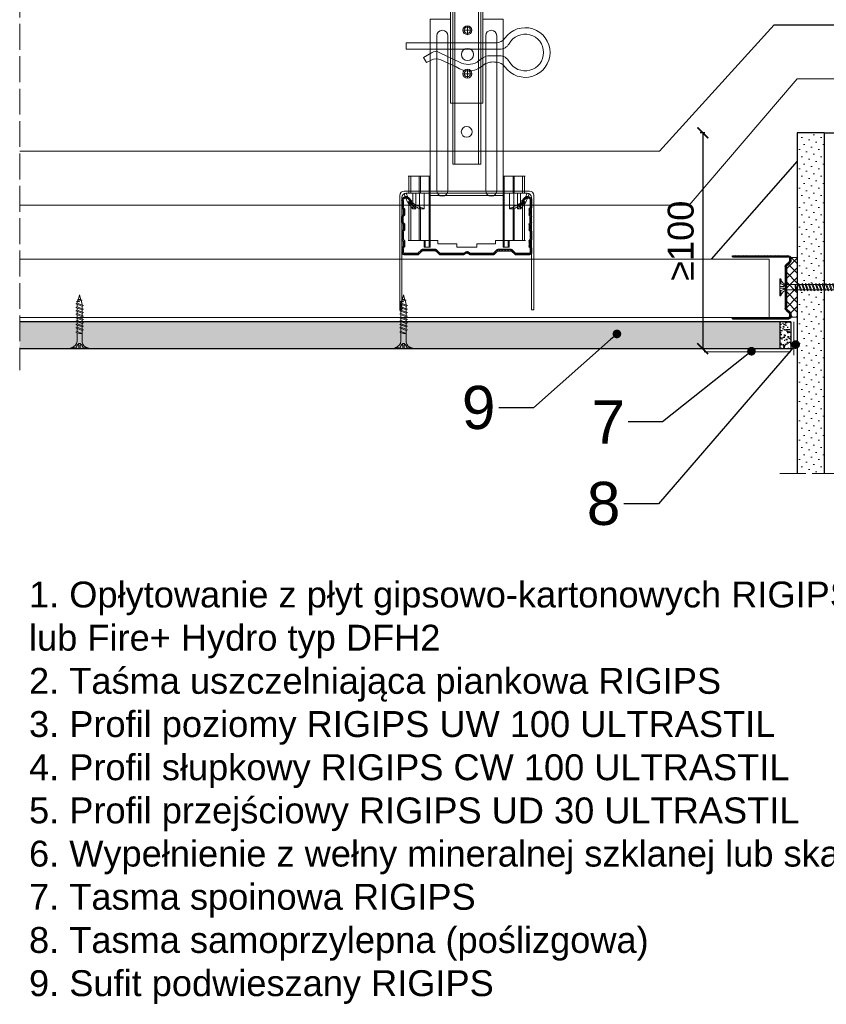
# Model space of a CAD drawing. Header units: millimetres. Extents: x -595 to 3755, y 1445 to 3533.
# Tile 21 of 24: x 2881 to 3254, y 2794 to 3250. Entities that reach past the tile are written whole.
import ezdxf
from ezdxf import colors
from ezdxf.entities.mleader import LeaderData, LeaderLine
from ezdxf.math import Vec2, Vec3

# ---------------------------------------------------------------- set-up
doc = ezdxf.new("R2010")
doc.units = ezdxf.units.MM
doc.linetypes.add('ACAD_ISO02W100', pattern=[15, 12, -3])
for name, color, linetype, lineweight in [('_ISOVER WELNA', 7, 'BATTING', 9), ('_RIGIPS AKCESORIA', 7, 'Continuous', 18), ('_RIGIPS G-K', 7, 'Continuous', 25), ('_RIGIPS PROFIL', 7, 'Continuous', 18), ('KRESKOWANIE', 7, 'Continuous', 9), ('OPISY', 7, 'Continuous', 9), ('PRZERYWANA', 7, 'ACAD_ISO02W100', 9)]:
    doc.layers.add(name, color=color, linetype=linetype, lineweight=lineweight)
doc.styles.get("Standard").update_dxf_attribs({"font": 'arial.ttf'})
doc.linetypes.add('BATTING', pattern='A,0.00254,-2.54,[134,ltypeshp.shx,S=2.54,R=0,X=-2.54,Y=0],-5.08,[134,ltypeshp.shx,S=2.54,R=180,X=2.54,Y=0],-2.54', length=10.16254)
doc.dimstyles.new('ISO-25', dxfattribs={"dimtxt": 2.5, "dimasz": 2.5, "dimexe": 1.25, "dimexo": 0.625, "dimtad": 1, "dimtxsty": 'Standard', "dimcen": 2.5, "dimadec": 0, "dimazin": 0, "dimtfac": 1, "dimtmove": 0, "dimatfit": 3, "dimfxl": 1, "dimarcsym": 0})

# ---------------------------------------------------------------- blocks, each defined once
blk = doc.blocks.new('CD 60 ULTRASTIL')
h = blk.add_hatch()
h.set_pattern_fill('ANSI31', color=256, scale=0.3, style=0)
h.paths.add_polyline_path([(542.88, 684.5, -0.302776), (543.49, 684.5), (544.54, 683.79, 0.148069), (544.85, 683.7), (555.42, 683.7, 0.198912), (555.81, 683.86), (557.38, 685.44, -0.198912), (557.77, 685.6), (563.59, 685.6, -0.198912), (563.98, 685.44), (565.55, 683.86, 0.198912), (565.94, 683.7), (572.18, 683.7, 0.414214), (573.18, 684.7), (573.18, 686.74, 0.198912), (573.02, 687.12), (572.74, 687.4, -0.198912), (572.58, 687.79), (572.58, 689.87, -0.198912), (572.74, 690.26), (573.02, 690.54, 0.198912), (573.18, 690.93), (573.18, 694.47, 0.198912), (573.02, 694.86), (572.74, 695.14, -0.198912), (572.58, 695.53), (572.58, 697.61, -0.198912), (572.74, 698), (573.02, 698.28, 0.198912), (573.18, 698.67), (573.18, 701.47, 0.198912), (573.02, 701.86), (572.74, 702.14, -0.198912), (572.58, 702.53), (572.58, 704.61, -0.198912), (572.74, 705), (573.02, 705.28, 0.198912), (573.18, 705.67), (573.18, 708.9, 0.666128), (570.12, 710.18), (568.55, 708.63), (568.93, 708.24), (570.5, 709.79, -0.666128), (572.63, 708.9), (572.63, 705.9, -0.198912), (572.47, 705.51), (572.19, 705.23, 0.198912), (572.03, 704.84), (572.03, 702.3, 0.198912), (572.19, 701.91), (572.47, 701.63, -0.198912), (572.63, 701.25), (572.63, 698.9, -0.198912), (572.47, 698.51), (572.19, 698.23, 0.198912), (572.03, 697.84), (572.03, 695.3, 0.198912), (572.19, 694.91), (572.47, 694.63, -0.198912), (572.63, 694.25), (572.63, 691.16, -0.198912), (572.47, 690.77), (572.19, 690.49, 0.198912), (572.03, 690.1), (572.03, 687.56, 0.198912), (572.19, 687.17), (572.47, 686.9, -0.198912), (572.63, 686.51), (572.63, 684.7, -0.414214), (572.18, 684.25), (566.17, 684.25, -0.198912), (565.78, 684.41), (564.2, 685.99, 0.198912), (563.82, 686.15), (557.55, 686.15, 0.198912), (557.16, 685.99), (555.58, 684.41, -0.198912), (555.19, 684.25), (545.01, 684.25, -0.148069), (544.71, 684.34), (543.49, 685.16, 0.302776), (542.88, 685.16), (541.65, 684.34, -0.148069), (541.35, 684.25), (531.17, 684.25, -0.198912), (530.78, 684.41), (529.2, 685.99, 0.198912), (528.82, 686.15), (522.55, 686.15, 0.198912), (522.16, 685.99), (520.58, 684.41, -0.198912), (520.19, 684.25), (514.18, 684.25, -0.414214), (513.73, 684.7), (513.73, 686.51, -0.198912), (513.89, 686.9), (514.17, 687.17, 0.198912), (514.33, 687.56), (514.33, 690.1, 0.198912), (514.17, 690.49), (513.89, 690.77, -0.198912), (513.73, 691.16), (513.73, 694.25, -0.198912), (513.89, 694.63), (514.17, 694.91, 0.198912), (514.33, 695.3), (514.33, 697.84, 0.198912), (514.17, 698.23), (513.89, 698.51, -0.198912), (513.73, 698.9), (513.73, 701.25, -0.198912), (513.89, 701.63), (514.17, 701.91, 0.198912), (514.33, 702.3), (514.33, 704.84, 0.198912), (514.17, 705.23), (513.89, 705.51, -0.198912), (513.73, 705.9), (513.73, 708.9, -0.666128), (515.86, 709.79), (517.43, 708.24), (517.81, 708.63), (516.25, 710.18, 0.666128), (513.18, 708.9), (513.18, 705.67, 0.198912), (513.34, 705.28), (513.62, 705, -0.198912), (513.78, 704.61), (513.78, 702.53, -0.198912), (513.62, 702.14), (513.34, 701.86, 0.198912), (513.18, 701.47), (513.18, 698.67, 0.198912), (513.34, 698.28), (513.62, 698, -0.198912), (513.78, 697.61), (513.78, 695.53, -0.198912), (513.62, 695.14), (513.34, 694.86, 0.198912), (513.18, 694.47), (513.18, 690.93, 0.198912), (513.34, 690.54), (513.62, 690.26, -0.198912), (513.78, 689.87), (513.78, 687.79, -0.198912), (513.62, 687.4), (513.34, 687.12, 0.198912), (513.18, 686.74), (513.18, 684.7, 0.414214), (514.18, 683.7), (520.42, 683.7, 0.198912), (520.81, 683.86), (522.38, 685.44, -0.198912), (522.77, 685.6), (528.59, 685.6, -0.198912), (528.98, 685.44), (530.55, 683.86, 0.198912), (530.94, 683.7), (541.51, 683.7, 0.148069), (541.82, 683.79)])
for p, q in [((513.18, 708.9), (513.18, 705.67)), ((513.73, 708.9), (513.73, 705.9)), ((515.86, 709.79), (517.43, 708.24)), ((516.25, 710.18), (517.81, 708.63)), ((517.43, 708.24), (517.81, 708.63)), ((570.12, 710.18), (568.55, 708.63)), ((568.93, 708.24), (568.55, 708.63)), ((570.5, 709.79), (568.93, 708.24)), ((572.63, 708.9), (572.63, 705.9)), ((573.18, 708.9), (573.18, 705.67)), ((513.34, 705.28), (513.62, 705)), ((513.78, 704.61), (513.78, 702.53)), ((513.89, 705.51), (514.17, 705.23)), ((514.33, 704.84), (514.33, 702.3)), ((572.03, 704.84), (572.03, 702.3)), ((572.47, 705.51), (572.19, 705.23)), ((572.58, 704.61), (572.58, 702.53)), ((573.02, 705.28), (572.74, 705)), ((513.18, 698.67), (513.18, 701.47)), ((513.34, 701.86), (513.62, 702.14)), ((513.34, 698.28), (513.62, 698)), ((513.73, 698.9), (513.73, 701.25)), ((513.89, 701.63), (514.17, 701.91)), ((513.89, 698.51), (514.17, 698.23)), ((514.33, 697.84), (514.33, 695.3)), ((572.03, 697.84), (572.03, 695.3)), ((572.47, 701.63), (572.19, 701.91)), ((572.47, 698.51), (572.19, 698.23)), ((572.63, 698.9), (572.63, 701.25)), ((573.02, 701.86), (572.74, 702.14)), ((573.02, 698.28), (572.74, 698)), ((573.18, 698.67), (573.18, 701.47)), ((513.18, 694.47), (513.18, 690.93)), ((513.34, 694.86), (513.62, 695.14)), ((513.73, 694.25), (513.73, 691.16)), ((513.78, 697.61), (513.78, 695.53)), ((513.89, 694.63), (514.17, 694.91)), ((572.47, 694.63), (572.19, 694.91)), ((572.58, 697.61), (572.58, 695.53)), ((572.63, 694.25), (572.63, 691.16)), ((573.02, 694.86), (572.74, 695.14)), ((573.18, 694.47), (573.18, 690.93)), ((513.34, 690.54), (513.62, 690.26)), ((513.78, 689.87), (513.78, 687.79)), ((513.89, 690.77), (514.17, 690.49)), ((514.33, 690.1), (514.33, 687.56)), ((572.03, 690.1), (572.03, 687.56)), ((572.47, 690.77), (572.19, 690.49)), ((572.58, 689.87), (572.58, 687.79)), ((573.02, 690.54), (572.74, 690.26)), ((513.18, 686.74), (513.18, 684.7)), ((513.34, 687.12), (513.62, 687.4)), ((513.73, 686.51), (513.73, 684.7)), ((513.89, 686.9), (514.17, 687.17)), ((514.18, 684.25), (520.19, 684.25)), ((520.58, 684.41), (522.16, 685.99)), ((520.81, 683.86), (522.38, 685.44)), ((522.55, 686.15), (528.82, 686.15)), ((528.59, 685.6), (522.77, 685.6)), ((530.55, 683.86), (528.98, 685.44)), ((530.78, 684.41), (529.2, 685.99)), ((531.17, 684.25), (541.35, 684.25)), ((541.65, 684.34), (542.88, 685.16)), ((541.82, 683.79), (542.88, 684.5)), ((544.71, 684.34), (543.49, 685.16)), ((544.54, 683.79), (543.49, 684.5)), ((545.01, 684.25), (555.19, 684.25)), ((555.58, 684.41), (557.16, 685.99)), ((555.81, 683.86), (557.38, 685.44)), ((557.55, 686.15), (563.82, 686.15)), ((557.77, 685.6), (563.59, 685.6)), ((565.55, 683.86), (563.98, 685.44)), ((565.78, 684.41), (564.2, 685.99)), ((566.17, 684.25), (572.18, 684.25)), ((572.47, 686.9), (572.19, 687.17)), ((572.63, 686.51), (572.63, 684.7)), ((573.02, 687.12), (572.74, 687.4)), ((573.18, 686.74), (573.18, 684.7)), ((514.18, 683.7), (520.42, 683.7)), ((530.94, 683.7), (541.51, 683.7)), ((544.85, 683.7), (555.42, 683.7)), ((565.94, 683.7), (572.18, 683.7))]:
    blk.add_line(p, q)
for centre, radius, start, end in [((514.98, 708.9), 1.8, 45.3251, 180), ((514.98, 708.9), 1.25, 45.3251, 180), ((571.38, 708.9), 1.8, 360, 134.6749), ((571.38, 708.9), 1.25, 360, 134.6749), ((513.73, 705.67), 0.55, 180, 225), ((513.23, 704.61), 0.55, 0, 45), ((513.23, 702.53), 0.55, 315, 0), ((514.28, 705.9), 0.55, 180, 225), ((513.78, 704.84), 0.55, 0, 45), ((572.58, 704.84), 0.55, 135, 180), ((572.08, 705.9), 0.55, 315, 0), ((573.13, 704.61), 0.55, 135, 180), ((573.13, 702.53), 0.55, 180, 225), ((572.63, 705.67), 0.55, 315, 0), ((513.73, 701.47), 0.55, 135, 180), ((513.73, 698.67), 0.55, 180, 225), ((513.23, 697.61), 0.55, 360, 45), ((514.28, 701.25), 0.55, 135, 180), ((514.28, 698.9), 0.55, 180, 225), ((513.78, 702.3), 0.55, 315, 0), ((513.78, 697.84), 0.55, 0, 45), ((572.58, 702.3), 0.55, 180, 225), ((572.58, 697.84), 0.55, 135, 180), ((572.08, 701.25), 0.55, 0, 45), ((572.08, 698.9), 0.55, 315, 0), ((573.13, 697.61), 0.55, 135, 180), ((572.63, 701.47), 0.55, 0, 45), ((572.63, 698.67), 0.55, 315, 0), ((513.73, 694.47), 0.55, 135, 180), ((513.23, 695.53), 0.55, 315, 0), ((514.28, 694.25), 0.55, 135, 180), ((513.78, 695.3), 0.55, 315, 0), ((572.58, 695.3), 0.55, 180, 225), ((572.08, 694.25), 0.55, 0, 45), ((573.13, 695.53), 0.55, 180, 225), ((572.63, 694.47), 0.55, 0, 45), ((513.73, 690.93), 0.55, 180, 225), ((513.23, 689.87), 0.55, 0, 45), ((514.28, 691.16), 0.55, 180, 225), ((513.78, 690.1), 0.55, 360, 45), ((572.58, 690.1), 0.55, 135, 180), ((572.08, 691.16), 0.55, 315, 0), ((573.13, 689.87), 0.55, 135, 180), ((572.63, 690.93), 0.55, 315, 0), ((513.73, 686.74), 0.55, 135, 180), ((514.18, 684.7), 1, 180, 270), ((513.23, 687.79), 0.55, 315, 0), ((514.28, 686.51), 0.55, 135, 180), ((514.18, 684.7), 0.45, 180, 270), ((513.78, 687.56), 0.55, 315, 360), ((520.19, 684.8), 0.55, 270, 315), ((522.55, 685.6), 0.55, 90, 135), ((522.77, 685.05), 0.55, 90, 135), ((528.59, 685.05), 0.55, 45, 90), ((528.82, 685.6), 0.55, 45, 90), ((531.17, 684.8), 0.55, 225, 270), ((541.35, 684.8), 0.55, 270, 303.6901), ((543.18, 684.7), 0.55, 56.3099, 123.6901), ((543.18, 684.04), 0.55, 56.3099, 123.6901), ((545.01, 684.8), 0.55, 236.3099, 270), ((555.19, 684.8), 0.55, 270, 315), ((557.55, 685.6), 0.55, 90, 135), ((557.77, 685.05), 0.55, 90, 135), ((563.59, 685.05), 0.55, 45, 90), ((563.82, 685.6), 0.55, 45, 90), ((566.17, 684.8), 0.55, 225, 270), ((572.58, 687.56), 0.55, 180, 225), ((572.18, 684.7), 1, 270, 0), ((572.18, 684.7), 1, 270, 360), ((572.18, 684.7), 0.45, 270, 360), ((572.08, 686.51), 0.55, 360, 45), ((573.13, 687.79), 0.55, 180, 225), ((572.63, 686.74), 0.55, 360, 45), ((520.42, 684.25), 0.55, 270, 315), ((530.94, 684.25), 0.55, 225, 270), ((541.51, 684.25), 0.55, 270, 303.6901), ((544.85, 684.25), 0.55, 236.3099, 270), ((555.42, 684.25), 0.55, 270, 315), ((565.94, 684.25), 0.55, 225, 270)]:
    blk.add_arc(centre, radius, start, end)
blk = doc.blocks.new('wieszak noniuszowy widok')
for p, q in [((367.75, 93.63), (382.75, 93.63)), ((367.75, 3.63), (367.75, 93.63)), ((368.75, 3.63), (368.75, 93.63)), ((381.75, 3.63), (381.75, 93.63)), ((382.75, 3.63), (382.75, 93.63)), ((367.75, 42.47), (358.34, 42.47)), ((358.34, -30.29), (358.34, 42.47)), ((392.15, 42.47), (382.75, 42.47)), ((392.15, 42.47), (392.15, -30.29)), ((392.15, 42.47), (392.15, -30.29)), ((372.87, 37.38), (376.99, 37.38)), ((374.93, 39.42), (374.93, 35.32)), ((361.34, -36.95), (361.34, 34.79)), ((361.34, 34.79), (361.34, -36.95)), ((366.47, 34.79), (366.47, -36.95)), ((366.47, -36.95), (366.47, 34.79)), ((384.02, -36.95), (384.02, 34.79)), ((384.02, 34.79), (384.02, -36.95)), ((389.14, 34.79), (389.14, -36.95)), ((389.14, 34.79), (389.14, -36.95)), ((374.93, 19.27), (374.93, 15.17)), ((372.87, 17.23), (376.99, 17.23)), ((367.75, 3.63), (382.75, 3.63)), ((348.22, -30.29), (358.37, -30.29)), ((348.44, -30.29), (348.44, -38.17)), ((349.43, -30.29), (349.43, -38.17)), ((353.28, -30.29), (353.28, -38.17)), ((353.8, -30.29), (353.8, -38.17)), ((357.85, -30.29), (357.85, -63.08)), ((358.37, -30.29), (358.37, -63.08)), ((392.13, -30.29), (392.13, -63.08)), ((392.15, -30.29), (392.15, -60.01)), ((392.15, -30.29), (392.15, -60.01)), ((402.37, -30.29), (392.16, -30.29)), ((392.64, -30.29), (392.64, -63.08)), ((396.7, -30.29), (396.7, -38.17)), ((397.21, -30.29), (397.21, -38.17)), ((401.07, -30.29), (401.07, -38.17)), ((402.06, -30.29), (402.06, -38.17)), ((348.13, -38.17), (355.47, -38.17)), ((350.32, -38.17), (350.32, -45.34)), ((351.68, -45.34), (351.68, -38.17)), ((353.44, -45.34), (353.44, -38.17)), ((355.47, -38.17), (355.47, -45.34)), ((395.03, -45.34), (395.03, -38.17)), ((395.03, -38.17), (402.39, -38.17)), ((397.05, -38.17), (397.05, -45.34)), ((398.82, -38.17), (398.82, -45.34)), ((400.18, -45.34), (400.18, -38.17)), ((348.11, -42.32), (348.14, -42.29)), ((348.11, -42.37), (348.11, -42.32)), ((348.12, -42.43), (348.11, -42.37)), ((348.15, -42.51), (348.12, -42.43)), ((348.14, -42.29), (348.17, -42.28)), ((348.19, -42.61), (348.15, -42.51)), ((348.17, -42.28), (348.23, -42.28)), ((349.22, -42.28), (348.19, -42.28)), ((348.26, -42.72), (348.19, -42.61)), ((348.23, -42.28), (348.31, -42.3)), ((348.34, -42.84), (348.26, -42.72)), ((348.31, -42.3), (348.41, -42.34)), ((348.45, -43), (348.34, -42.84)), ((348.41, -42.34), (348.53, -42.39)), ((348.44, -42.99), (348.44, -60.01)), ((348.58, -43.18), (348.45, -43)), ((349.57, -43.07), (348.5, -43.07)), ((348.53, -42.39), (348.66, -42.46)), ((348.72, -43.37), (348.58, -43.18)), ((348.66, -42.46), (348.81, -42.54)), ((348.89, -43.59), (348.72, -43.37)), ((348.81, -42.54), (348.96, -42.63)), ((349.08, -43.83), (348.89, -43.59)), ((348.96, -42.63), (349.14, -42.73)), ((349.28, -44.08), (349.08, -43.83)), ((349.15, -42.29), (349.13, -42.32)), ((349.13, -42.32), (349.13, -42.36)), ((349.13, -42.36), (349.14, -42.41)), ((349.14, -42.41), (349.16, -42.47)), ((349.14, -42.73), (349.38, -42.88)), ((349.18, -42.28), (349.15, -42.29)), ((349.16, -42.47), (349.19, -42.54)), ((349.22, -42.28), (349.18, -42.28)), ((349.19, -42.54), (349.24, -42.62)), ((349.28, -42.28), (349.22, -42.28)), ((349.24, -42.62), (349.3, -42.71)), ((349.34, -42.29), (349.28, -42.28)), ((349.49, -44.34), (349.28, -44.08)), ((349.3, -42.71), (349.44, -42.91)), ((349.43, -42.32), (349.34, -42.29)), ((349.38, -42.88), (349.66, -43.05)), ((349.52, -42.35), (349.43, -42.32)), ((349.43, -42.9), (349.43, -60.01)), ((349.44, -42.91), (349.55, -43.05)), ((349.72, -44.62), (349.49, -44.34)), ((349.62, -42.4), (349.52, -42.35)), ((349.55, -43.05), (349.68, -43.2)), ((349.74, -42.46), (349.62, -42.4)), ((349.66, -43.05), (349.96, -43.25)), ((350.92, -43.07), (349.68, -43.07)), ((349.68, -43.2), (349.82, -43.37)), ((350.01, -44.98), (349.72, -44.62)), ((349.88, -42.52), (349.74, -42.46)), ((349.82, -43.37), (349.98, -43.56)), ((350.03, -42.6), (349.88, -42.52)), ((349.96, -43.25), (350.28, -43.46)), ((349.98, -43.56), (350.15, -43.76)), ((350.32, -45.34), (350.01, -44.98)), ((350.2, -42.69), (350.03, -42.6)), ((350.15, -43.76), (350.34, -43.96)), ((350.38, -42.79), (350.2, -42.69)), ((350.28, -43.46), (350.63, -43.68)), ((351.68, -45.34), (350.32, -45.34)), ((350.34, -43.96), (350.54, -44.17)), ((350.58, -42.89), (350.38, -42.79)), ((350.54, -44.17), (350.75, -44.4)), ((350.78, -43), (350.58, -42.89)), ((350.63, -43.68), (350.99, -43.91)), ((350.75, -44.4), (350.97, -44.63)), ((351, -43.12), (350.78, -43)), ((350.97, -44.63), (351.19, -44.86)), ((350.99, -43.91), (351.36, -44.14)), ((351.23, -43.25), (351, -43.12)), ((351.19, -44.86), (351.43, -45.11)), ((351.48, -43.37), (351.23, -43.25)), ((351.36, -44.14), (351.74, -44.37)), ((351.43, -45.11), (351.68, -45.34)), ((351.99, -43.64), (351.48, -43.37)), ((351.74, -44.37), (352.07, -44.57)), ((352.52, -43.92), (351.99, -43.64)), ((352.07, -44.57), (352.41, -44.78)), ((352.41, -44.78), (352.77, -44.98)), ((353.08, -44.19), (352.52, -43.92)), ((352.77, -44.98), (353.14, -45.18)), ((353.43, -44.35), (353.08, -44.19)), ((353.14, -45.18), (353.28, -45.26)), ((353.28, -45.26), (353.36, -45.3)), ((353.28, -45.26), (353.28, -60.01)), ((353.36, -45.3), (353.44, -45.34)), ((353.8, -44.52), (353.43, -44.35)), ((355.47, -45.34), (353.44, -45.34)), ((354.66, -44.92), (353.8, -44.52)), ((353.8, -44.52), (353.8, -60.01)), ((355.47, -45.34), (354.66, -44.92)), ((395.84, -44.92), (395.03, -45.34)), ((395.03, -45.34), (397.05, -45.34)), ((396.7, -44.52), (395.84, -44.92)), ((397.07, -44.35), (396.7, -44.52)), ((396.7, -44.52), (396.7, -60.01)), ((397.05, -45.34), (397.13, -45.3)), ((397.42, -44.19), (397.07, -44.35)), ((397.13, -45.3), (397.21, -45.26)), ((397.21, -45.26), (397.36, -45.18)), ((397.21, -45.26), (397.21, -60.01)), ((397.36, -45.18), (397.73, -44.98)), ((397.98, -43.92), (397.42, -44.19)), ((397.73, -44.98), (398.09, -44.78)), ((398.51, -43.64), (397.98, -43.92)), ((398.09, -44.78), (398.43, -44.57)), ((398.43, -44.57), (398.76, -44.37)), ((399.02, -43.37), (398.51, -43.64)), ((398.76, -44.37), (399.13, -44.14)), ((398.82, -45.34), (399.07, -45.11)), ((398.82, -45.34), (400.18, -45.34)), ((399.26, -43.25), (399.02, -43.37)), ((399.07, -45.11), (399.3, -44.86)), ((399.13, -44.14), (399.51, -43.91)), ((399.49, -43.12), (399.26, -43.25)), ((399.3, -44.86), (399.53, -44.63)), ((399.71, -43), (399.49, -43.12)), ((399.51, -43.91), (399.87, -43.68)), ((399.53, -44.63), (399.74, -44.4)), ((399.58, -43.07), (400.82, -43.07)), ((399.92, -42.89), (399.71, -43)), ((399.74, -44.4), (399.96, -44.17)), ((399.87, -43.68), (400.21, -43.46)), ((400.12, -42.79), (399.92, -42.89)), ((399.96, -44.17), (400.16, -43.96)), ((400.3, -42.69), (400.12, -42.79)), ((400.16, -43.96), (400.35, -43.76)), ((400.49, -44.98), (400.18, -45.34)), ((400.21, -43.46), (400.54, -43.25)), ((400.46, -42.6), (400.3, -42.69)), ((400.35, -43.76), (400.52, -43.56)), ((400.62, -42.52), (400.46, -42.6)), ((400.78, -44.62), (400.49, -44.98)), ((400.52, -43.56), (400.68, -43.37)), ((400.54, -43.25), (400.84, -43.05)), ((400.76, -42.46), (400.62, -42.52)), ((400.68, -43.37), (400.82, -43.2)), ((400.88, -42.4), (400.76, -42.46)), ((401.01, -44.34), (400.78, -44.62)), ((400.82, -43.2), (400.95, -43.05)), ((400.84, -43.05), (401.12, -42.88)), ((400.98, -42.35), (400.88, -42.4)), ((400.93, -43.07), (402, -43.07)), ((400.95, -43.05), (401.06, -42.91)), ((401.07, -42.32), (400.98, -42.35)), ((401.22, -44.08), (401.01, -44.34)), ((401.06, -42.91), (401.2, -42.71)), ((401.15, -42.29), (401.07, -42.32)), ((401.07, -42.9), (401.07, -60.01)), ((401.12, -42.88), (401.36, -42.73)), ((401.22, -42.28), (401.15, -42.29)), ((401.2, -42.71), (401.26, -42.62)), ((401.27, -42.28), (401.22, -42.28)), ((401.42, -43.83), (401.22, -44.08)), ((401.26, -42.62), (401.3, -42.54)), ((401.32, -42.28), (401.27, -42.28)), ((401.27, -42.28), (402.31, -42.28)), ((401.3, -42.54), (401.34, -42.47)), ((401.35, -42.29), (401.32, -42.28)), ((401.34, -42.47), (401.36, -42.41)), ((401.36, -42.32), (401.35, -42.29)), ((401.37, -42.36), (401.36, -42.32)), ((401.36, -42.41), (401.37, -42.36)), ((401.36, -42.73), (401.54, -42.63)), ((401.61, -43.59), (401.42, -43.83)), ((401.54, -42.63), (401.69, -42.54)), ((401.77, -43.37), (401.61, -43.59)), ((401.69, -42.54), (401.84, -42.46)), ((401.92, -43.18), (401.77, -43.37)), ((401.84, -42.46), (401.97, -42.39)), ((402.05, -43), (401.92, -43.18)), ((401.97, -42.39), (402.09, -42.34)), ((402.16, -42.84), (402.05, -43)), ((402.06, -42.99), (402.06, -60.01)), ((402.09, -42.34), (402.18, -42.3)), ((402.24, -42.72), (402.16, -42.84)), ((402.18, -42.3), (402.26, -42.28)), ((402.3, -42.61), (402.24, -42.72)), ((402.26, -42.28), (402.33, -42.28)), ((402.35, -42.51), (402.3, -42.61)), ((402.33, -42.28), (402.36, -42.29)), ((402.38, -42.43), (402.35, -42.51)), ((402.36, -42.29), (402.39, -42.32)), ((402.39, -42.37), (402.38, -42.43)), ((402.39, -42.32), (402.39, -42.37)), ((348.11, -60.01), (361.93, -60.01)), ((355.57, -63.08), (355.57, -60.01)), ((357.85, -63.08), (355.57, -63.08)), ((356.08, -63.08), (355.57, -63.08)), ((356.08, -60.01), (356.08, -63.08)), ((356.08, -63.08), (358.37, -63.08)), ((358.37, -63.08), (357.85, -63.08)), ((361.93, -60.01), (361.93, -61.55)), ((361.93, -60.01), (361.93, -61.55)), ((370.64, -61.55), (361.93, -61.55)), ((370.64, -61.55), (370.64, -63.08)), ((370.64, -61.55), (370.64, -63.08)), ((379.86, -63.08), (370.64, -63.08)), ((370.64, -63.08), (379.86, -63.08)), ((388.57, -61.55), (379.86, -61.55)), ((379.86, -61.55), (379.86, -63.08)), ((379.86, -61.55), (379.86, -63.08)), ((388.57, -60.01), (388.57, -61.55)), ((402.39, -60.01), (388.57, -60.01)), ((388.57, -60.01), (388.57, -61.55)), ((392.13, -63.08), (394.42, -63.08)), ((392.64, -63.08), (392.13, -63.08)), ((394.93, -63.08), (392.64, -63.08)), ((394.42, -63.08), (394.42, -60.01)), ((394.93, -63.08), (394.42, -63.08)), ((394.93, -60.01), (394.93, -63.08))]:
    blk.add_line(p, q)
for centre, radius in [((375.25, 83.63), 2.81), ((374.93, 37.38), 2.06), ((374.93, 37.38), 1.46), ((374.93, 26.11), 2.81), ((374.93, 17.23), 2.06), ((374.93, 17.23), 1.46)]:
    blk.add_circle(centre, radius)
for centre, start, end in [((363.91, 34.79), 0, 180), ((386.58, 34.79), 0, 180), ((363.91, -36.95), 180, 0), ((386.58, -36.95), 180, 0)]:
    blk.add_arc(centre, 2.56, start, end)
blk = doc.blocks.new('noniusz gorny widok')
for p, q in [((418.67, 301.96), (418.67, 302.96)), ((418.67, 302.96), (443.67, 302.96)), ((418.67, 301.96), (443.67, 301.96)), ((421.67, 301.96), (425.67, 301.96)), ((443.67, 301.96), (443.67, 302.96)), ((424.67, 11.96), (424.67, 281.05)), ((425.67, 11.96), (425.67, 281.05)), ((436.67, 11.96), (436.67, 281.05)), ((437.67, 11.96), (437.67, 281.05)), ((424.67, 11.96), (437.67, 11.96))]:
    blk.add_line(p, q)
for centre in [(431.17, 261.05), (431.17, 26.96)]:
    blk.add_circle(centre, 2.5)
for centre, radius, start, end in [((386.97, 281.54), 37.7, 359.2509, 32.7784), ((383.61, 281.48), 42.06, 359.4173, 29.1348), ((423.67, 301.96), 2, 180, 0), ((478.72, 281.48), 42.06, 150.8652, 180.5827), ((438.67, 301.96), 2, 180, 0), ((475.36, 281.54), 37.7, 147.2216, 180.7491)]:
    blk.add_arc(centre, radius, start, end)
blk = doc.blocks.new('klamra')
at = {"layer": '_RIGIPS AKCESORIA'}
for p, q in [((6828.19, 2764.92), (6828.19, 2806.53)), ((6831.19, 2764.92), (6831.19, 2808.19)), ((6834.19, 2802.92), (6834.19, 2808.19)), ((6832.87, 2780.55), (6837.19, 2789.57)), ((6839.31, 2788.09), (6836.06, 2780.95)), ((6832.86, 2776.63), (6835, 2772.92)), ((6835, 2772.92), (6837.38, 2774.29)), ((6836.19, 2776.54), (6837.38, 2774.29)), ((6831.19, 2764.92), (6828.19, 2764.92))]:
    blk.add_line(p, q, dxfattribs=at)
for centre, radius, start, end in [((6832.69, 2820.02), 11.5, 305.1527, 234.8473), ((6832.69, 2820.02), 8.5, 298.7822, 241.2178), ((6823.19, 2806.53), 5, 0, 54.8473), ((6826.19, 2808.19), 5, 0, 61.2178), ((6839.19, 2808.19), 5, 118.7822, 180), ((6842.19, 2806.53), 5, 125.1527, 180), ((6845.23, 2805.18), 8.16, 170.4436, 210.2847), ((6843.93, 2805.32), 10.09, 195.2653, 228.1308), ((6831.19, 2793.92), 10, 324.3132, 45.573), ((6829.23, 2793.69), 8.97, 332.6387, 27.3613), ((6835.87, 2778.58), 3.59, 146.8414, 212.9715), ((6840.61, 2778.88), 5, 155.5109, 207.8622)]:
    blk.add_arc(centre, radius, start, end, dxfattribs=at)
blk = doc.blocks.new('UD 30 ULTRASTIL')
h = blk.add_hatch()
h.set_pattern_fill('ANSI31', color=256, scale=0.3, style=0)
h.paths.add_polyline_path([(684.71, 712.9), (658.51, 712.9, 0.414214), (657.71, 712.1), (657.71, 710.25, 0.236068), (658.03, 709.61), (659.39, 708.59, -0.236068), (659.71, 707.95), (659.71, 688.65, -0.236068), (659.39, 688.01), (658.03, 686.99, 0.236068), (657.71, 686.35), (657.71, 684.5, 0.414214), (658.51, 683.7), (684.71, 683.7), (684.71, 684.25), (658.51, 684.25, -0.414214), (658.26, 684.5), (658.26, 686.35, -0.236068), (658.36, 686.55), (659.72, 687.57, 0.236068), (660.26, 688.65), (660.26, 707.95, 0.236068), (659.72, 709.03), (658.36, 710.05, -0.236068), (658.26, 710.25), (658.26, 712.1, -0.414214), (658.51, 712.35), (684.71, 712.35)])
for p, q in [((657.71, 712.1), (657.71, 710.25)), ((658.26, 712.1), (658.26, 710.25)), ((684.71, 712.9), (658.51, 712.9)), ((684.71, 712.35), (658.51, 712.35)), ((684.71, 712.35), (684.71, 712.9)), ((659.39, 708.59), (658.03, 709.61)), ((659.72, 709.03), (658.36, 710.05)), ((659.71, 707.95), (659.71, 688.65)), ((660.26, 707.95), (660.26, 688.65)), ((657.71, 686.35), (657.71, 684.5)), ((659.39, 688.01), (658.03, 686.99)), ((658.26, 686.35), (658.26, 684.5)), ((659.72, 687.57), (658.36, 686.55)), ((684.71, 684.25), (658.51, 684.25)), ((684.71, 683.7), (684.71, 684.25)), ((684.71, 683.7), (658.51, 683.7))]:
    blk.add_line(p, q)
for centre, radius, start, end in [((658.51, 712.1), 0.8, 90, 180), ((658.51, 712.1), 0.25, 90, 180), ((658.51, 710.25), 0.8, 180, 233.1301), ((658.51, 710.25), 0.25, 180, 233.1301), ((658.91, 707.95), 0.8, 0, 53.1301), ((658.91, 707.95), 1.35, 0, 53.1301), ((658.51, 686.35), 0.8, 126.8699, 180), ((658.51, 684.5), 0.8, 180, 270), ((658.51, 686.35), 0.25, 126.8699, 180), ((658.51, 684.5), 0.25, 180, 270), ((658.91, 688.65), 0.8, 306.8699, 0), ((658.91, 688.65), 1.35, 306.8699, 0)]:
    blk.add_arc(centre, radius, start, end)
blk = doc.blocks.new('TN 25')
at = {"layer": '_RIGIPS AKCESORIA'}
for p, q in [((0, -0.84), (0, 7.16)), ((0, 7.16), (0.46, 7.16)), ((0.46, 4.78), (0, 4.78)), ((0.46, 7.16), (0.46, 4.78)), ((8.47, 4.46), (8.79, 5)), ((8.79, 5), (9.93, 2.01)), ((10.1, 4.46), (10.41, 5)), ((10.41, 5), (11.56, 2.01)), ((11.67, 4.46), (11.99, 5)), ((11.99, 5), (13.14, 2.01)), ((13.21, 4.46), (13.52, 5)), ((13.52, 5), (14.67, 2.01)), ((14.8, 4.46), (15.12, 5)), ((15.12, 5), (16.26, 2.01)), ((16.42, 4.46), (16.73, 5)), ((16.73, 5), (17.88, 2.01)), ((17.99, 4.46), (18.31, 5)), ((18.31, 5), (19.45, 2.01)), ((19.68, 4.46), (20, 5)), ((20, 5), (21.14, 2.01)), ((0, 3.5), (1.77, 3.5)), ((0, 2.83), (1.77, 2.83)), ((0.46, 1.64), (0, 1.64)), ((0.46, -0.84), (0.46, 1.64)), ((1.77, 3.5), (1.77, 4.2)), ((1.77, 2.83), (1.77, 2.18)), ((3.02, 4.46), (8.47, 4.46)), ((7.49, 2.01), (3.55, 2.01)), ((7.12, 4.46), (7.12, 3.18)), ((8.03, 2.01), (7.12, 4.46)), ((7.12, 3.18), (7.65, 1.53)), ((7.65, 1.53), (8.03, 2.01)), ((9.41, 2.01), (8.03, 2.01)), ((9.61, 1.51), (8.47, 4.46)), ((9, 4.46), (10.1, 4.46)), ((9.93, 2.01), (9.61, 1.51)), ((11.04, 2.01), (9.93, 2.01)), ((11.23, 1.51), (10.1, 4.46)), ((10.62, 4.46), (11.67, 4.46)), ((11.56, 2.01), (11.23, 1.51)), ((12.61, 2.01), (11.56, 2.01)), ((12.81, 1.51), (11.67, 4.46)), ((12.2, 4.46), (13.21, 4.46)), ((13.14, 2.01), (12.81, 1.51)), ((14.15, 2.01), (13.14, 2.01)), ((14.34, 1.51), (13.21, 4.46)), ((13.73, 4.46), (14.8, 4.46)), ((14.67, 2.01), (14.34, 1.51)), ((15.74, 2.01), (14.67, 2.01)), ((15.94, 1.51), (14.8, 4.46)), ((15.33, 4.46), (16.42, 4.46)), ((16.26, 2.01), (15.94, 1.51)), ((17.36, 2.01), (16.26, 2.01)), ((17.55, 1.51), (16.42, 4.46)), ((16.94, 4.46), (17.99, 4.46)), ((17.88, 2.01), (17.55, 1.51)), ((18.93, 2.01), (17.88, 2.01)), ((19.13, 1.51), (17.99, 4.46)), ((18.52, 4.46), (19.68, 4.46)), ((19.45, 2.01), (19.13, 1.51)), ((19.45, 2.01), (20.62, 2.01)), ((20.82, 1.51), (19.68, 4.46)), ((20.21, 4.46), (20.7, 4.46)), ((20.7, 4.46), (22.28, 3.98)), ((21.14, 2.01), (20.82, 1.51)), ((21.14, 2.01), (21.81, 2.12)), ((21.85, 1.83), (21.67, 3.28)), ((21.67, 3.28), (22.14, 2.4)), ((22.14, 2.4), (21.85, 1.83)), ((22.7, 2.36), (22.14, 2.4)), ((22.28, 3.98), (22.56, 4.37)), ((22.7, 2.36), (22.28, 3.98)), ((22.56, 4.37), (23.03, 2.71)), ((23.03, 2.71), (22.7, 2.36)), ((22.71, 3.85), (25, 3.24)), ((25, 3.24), (23.03, 2.71)), ((0, -0.84), (0.46, -0.84))]:
    blk.add_line(p, q, dxfattribs=at)
for centre, major_axis, ratio, start_param, end_param in [((3.09, 7.67), (0.17, 3.2), 0.826134, 1.773653, 3.180586), ((-0.04, 0.9), (0, 3.93), 0.848176, -0.720942, -0.151112), ((3.37, -1.57), (0.28, 3.57), 0.832181, 0.035984, 1.430787), ((-2.73, 15.91), (0, 14.76), 0.848176, 3.399396, 3.475072), ((0.59, 4.62), (0, 2.81), 0.848176, 3.475072, 3.862535), ((1.66, 3.18), (0, 0.895), 0.848176, -1.552777, -0.720942), ((1.66, 3.18), (0, 0.895), 0.848176, 3.862535, 4.730408)]:
    blk.add_ellipse(centre, major_axis=major_axis, ratio=ratio, start_param=start_param, end_param=end_param, dxfattribs=at)
blk = doc.blocks.new('TN 35')
at = {"layer": '_RIGIPS AKCESORIA'}
for p, q in [((0, -0.84), (0, 7.16)), ((0, 7.16), (0.46, 7.16)), ((0.46, 4.78), (0, 4.78)), ((0.46, 7.16), (0.46, 4.78)), ((8.47, 4.46), (8.79, 5)), ((8.79, 5), (9.93, 2.01)), ((10.1, 4.46), (10.41, 5)), ((10.41, 5), (11.56, 2.01)), ((11.67, 4.46), (11.99, 5)), ((11.99, 5), (13.14, 2.01)), ((13.21, 4.46), (13.52, 5)), ((13.52, 5), (14.67, 2.01)), ((14.8, 4.46), (15.12, 5)), ((15.12, 5), (16.26, 2.01)), ((16.42, 4.46), (16.73, 5)), ((16.73, 5), (17.88, 2.01)), ((17.99, 4.46), (18.31, 5)), ((18.31, 5), (19.45, 2.01)), ((19.57, 4.46), (19.88, 5)), ((19.88, 5), (21.03, 2.01)), ((21.14, 4.46), (21.46, 5)), ((21.46, 5), (22.6, 2.01)), ((22.72, 4.46), (23.03, 5)), ((23.03, 5), (24.18, 2.01)), ((24.29, 4.46), (24.61, 5)), ((24.61, 5), (25.75, 2.01)), ((25.87, 4.46), (26.18, 5)), ((26.18, 5), (27.33, 2.01)), ((27.44, 4.46), (27.76, 5)), ((27.76, 5), (28.9, 2.01)), ((29.13, 4.46), (29.45, 5)), ((29.45, 5), (30.59, 2.01)), ((0, 3.5), (1.77, 3.5)), ((0, 2.83), (1.77, 2.83)), ((0.46, 1.64), (0, 1.64)), ((0.46, -0.84), (0.46, 1.64)), ((1.77, 3.5), (1.77, 4.2)), ((1.77, 2.83), (1.77, 2.18)), ((3.02, 4.46), (8.47, 4.46)), ((7.49, 2.01), (3.55, 2.01)), ((7.12, 4.46), (7.12, 3.18)), ((8.03, 2.01), (7.12, 4.46)), ((7.12, 3.18), (7.65, 1.53)), ((7.65, 1.53), (8.03, 2.01)), ((9.41, 2.01), (8.03, 2.01)), ((9.61, 1.51), (8.47, 4.46)), ((9, 4.46), (10.1, 4.46)), ((9.93, 2.01), (9.61, 1.51)), ((11.04, 2.01), (9.93, 2.01)), ((11.23, 1.51), (10.1, 4.46)), ((10.62, 4.46), (11.67, 4.46)), ((11.56, 2.01), (11.23, 1.51)), ((12.61, 2.01), (11.56, 2.01)), ((12.81, 1.51), (11.67, 4.46)), ((12.2, 4.46), (13.21, 4.46)), ((13.14, 2.01), (12.81, 1.51)), ((14.15, 2.01), (13.14, 2.01)), ((14.34, 1.51), (13.21, 4.46)), ((13.73, 4.46), (14.8, 4.46)), ((14.67, 2.01), (14.34, 1.51)), ((15.74, 2.01), (14.67, 2.01)), ((15.94, 1.51), (14.8, 4.46)), ((15.33, 4.46), (16.42, 4.46)), ((16.26, 2.01), (15.94, 1.51)), ((17.36, 2.01), (16.26, 2.01)), ((17.55, 1.51), (16.42, 4.46)), ((16.94, 4.46), (17.99, 4.46)), ((17.88, 2.01), (17.55, 1.51)), ((18.93, 2.01), (17.84, 2.01)), ((19.13, 1.51), (17.99, 4.46)), ((18.52, 4.46), (19.57, 4.46)), ((19.45, 2.01), (19.13, 1.51)), ((20.51, 2.01), (19.41, 2.01)), ((20.7, 1.51), (19.57, 4.46)), ((20.09, 4.46), (21.14, 4.46)), ((21.03, 2.01), (20.7, 1.51)), ((22.08, 2.01), (20.99, 2.01)), ((22.28, 1.51), (21.14, 4.46)), ((21.67, 4.46), (22.72, 4.46)), ((22.6, 2.01), (22.28, 1.51)), ((23.66, 2.01), (22.56, 2.01)), ((23.85, 1.51), (22.72, 4.46)), ((23.24, 4.46), (24.29, 4.46)), ((24.18, 2.01), (23.85, 1.51)), ((25.23, 2.01), (24.14, 2.01)), ((25.43, 1.51), (24.29, 4.46)), ((24.81, 4.46), (25.87, 4.46)), ((25.75, 2.01), (25.43, 1.51)), ((26.81, 2.01), (25.71, 2.01)), ((27, 1.51), (25.87, 4.46)), ((26.39, 4.46), (27.44, 4.46)), ((27.33, 2.01), (27, 1.51)), ((28.38, 2.01), (27.33, 2.01)), ((28.58, 1.51), (27.44, 4.46)), ((27.96, 4.46), (29.13, 4.46)), ((28.9, 2.01), (28.58, 1.51)), ((28.9, 2.01), (30.07, 2.01)), ((30.27, 1.51), (29.13, 4.46)), ((29.65, 4.46), (30.15, 4.46)), ((30.15, 4.46), (31.73, 3.98)), ((30.59, 2.01), (30.27, 1.51)), ((30.59, 2.01), (31.26, 2.12)), ((31.3, 1.83), (31.12, 3.28)), ((31.12, 3.28), (31.59, 2.4)), ((31.59, 2.4), (31.3, 1.83)), ((32.15, 2.36), (31.59, 2.4)), ((31.73, 3.98), (32.01, 4.37)), ((32.15, 2.36), (31.73, 3.98)), ((32.01, 4.37), (32.48, 2.71)), ((32.48, 2.71), (32.15, 2.36)), ((32.16, 3.85), (35, 3.24)), ((35, 3.24), (32.48, 2.71)), ((0, -0.84), (0.46, -0.84))]:
    blk.add_line(p, q, dxfattribs=at)
for centre, major_axis, ratio, start_param, end_param in [((3.09, 7.67), (0.17, 3.2), 0.826134, 1.773653, 3.180586), ((-0.04, 0.9), (0, 3.93), 0.848176, -0.720942, -0.151112), ((3.37, -1.57), (0.28, 3.57), 0.832181, 0.035984, 1.430787), ((-2.73, 15.91), (0, 14.76), 0.848176, 3.399396, 3.475072), ((0.59, 4.62), (0, 2.81), 0.848176, 3.475072, 3.862535), ((1.66, 3.18), (0, 0.895), 0.848176, -1.552777, -0.720942), ((1.66, 3.18), (0, 0.895), 0.848176, 3.862535, 4.730408)]:
    blk.add_ellipse(centre, major_axis=major_axis, ratio=ratio, start_param=start_param, end_param=end_param, dxfattribs=at)
blk = doc.blocks.new('Lacznik krzyzowy (widok1)')
at = {"layer": '_RIGIPS AKCESORIA', "extrusion": (0, 0, -1)}
for p, q in [((2, 91.5), (60, 91.5)), ((0, 36.5), (0, 89.5)), ((1, 88.5), (1, 36.5)), ((2.08, 90.11), (3, 90.5)), ((3.61, 86.42), (2.08, 90.11)), ((3, 90.5), (4.53, 86.8)), ((4.53, 86.8), (3.61, 86.42)), ((14, 89.5, 30), (14, 90.5, 30)), ((48, 89.5, 30), (14, 89.5, 30)), ((48, 90.5, 30), (48, 89.5, 30)), ((57.47, 86.8), (59, 90.5)), ((58.39, 86.42), (57.47, 86.8)), ((59.92, 90.11), (58.39, 86.42)), ((59, 90.5), (59.92, 90.11)), ((61, 36.5), (61, 88.5)), ((62, 89.5), (62, 36.5)), ((1, 36.5), (0, 36.5)), ((62, 36.5), (61, 36.5))]:
    blk.add_line(p, q, dxfattribs=at)
at = {"layer": '_RIGIPS AKCESORIA'}
blk.add_line((59, 90.5), (3, 90.5), dxfattribs=at)
at = {"layer": '_RIGIPS AKCESORIA', "extrusion": (0, 0, -1)}
for centre, start, end in [((-2, 89.5), 0, 90), ((-60, 89.5), 90, 180), ((-3, 88.5), 0, 90), ((-3, 88.5), 0, 90), ((-59, 88.5), 90, 180), ((-59, 88.5), 90, 180)]:
    blk.add_arc(centre, 2, start, end, dxfattribs=at)
blk = doc.blocks.new('_Dot')
at = {"color": 0, "linetype": 'ByBlock', "lineweight": -2}
blk.add_line((-0.5, 0), (-1, 0), dxfattribs=at)
at = {"color": 0, "linetype": 'ByBlock', "const_width": 0.5}
blk.add_lwpolyline([(-0.25, 0, 1), (0.25, 0, 1)], format="xyb", close=True, dxfattribs=at)
blk = doc.blocks.new('_ArchTick')
at = {"color": 0, "linetype": 'ByBlock', "const_width": 0.15}
blk.add_lwpolyline([(-0.5, -0.5), (0.5, 0.5)], dxfattribs=at)
blk = doc.blocks.new('*D41')
at = {"layer": 'Defpoints', "color": 0, "transparency": 16777216}
for p in [(3240.87, 3197.54), (3197.14, 3097.54), (3237.87, 3097.54)]:
    blk.add_point(p, dxfattribs=at)
at = {"layer": 'KRESKOWANIE', "color": 0, "lineweight": -2, "transparency": 16777216}
for p, q in [((3198.14, 3197.54), (3195.89, 3197.54)), ((3197.14, 3197.54), (3197.14, 3097.54)), ((3198.14, 3097.54), (3195.89, 3097.54))]:
    blk.add_line(p, q, dxfattribs=at)
at = {"layer": 'KRESKOWANIE', "color": 0, "lineweight": -2, "transparency": 16777216, "xscale": 5, "yscale": 5, "zscale": 5}
for p, rotation in [((3197.14, 3197.54), 90), ((3197.14, 3097.54), 270)]:
    blk.add_blockref('_ArchTick', p, dxfattribs=dict(at, rotation=rotation))
at = {"layer": 'KRESKOWANIE', "color": 0, "transparency": 16777216, "insert": (3187.01, 3147.54), "char_height": 12, "attachment_point": 5, "rotation": 90}
blk.add_mtext('≥100', dxfattribs=at)

msp = doc.modelspace()

# ---------------------------------------------------------------- hatches: boundary and pattern name
at = {"layer": '_RIGIPS AKCESORIA'}
h = msp.add_hatch(dxfattribs=at)
h.set_pattern_fill('ANSI37', color=256, style=0)
h.set_pattern_definition([(135, (5296.0696, 1683.436), (2.245064, 2.245064), []), (45, (5296.0696, 1683.436), (2.245064, -2.245064), [])])
h.paths.add_polyline_path([(3235.866, 3135.637, -0.236068), (3236.186, 3136.277), (3237.546, 3137.297, 0.236068), (3237.866, 3137.937), (3237.866, 3139.787), (3240.866, 3139.787), (3240.866, 3112.187), (3237.866, 3112.187), (3237.866, 3114.037, 0.236068), (3237.546, 3114.677), (3236.186, 3115.697, -0.236068), (3235.866, 3116.337)])
at = {"layer": '_RIGIPS G-K'}
h = msp.add_hatch(dxfattribs=at)
h.set_pattern_fill('DOTS', color=256, scale=2, angle=225, style=0)
h.set_pattern_definition([(315, (4823.0696, 1711.086), (-1.122532, -3.367596), [0, -3.175])])
h.paths.add_polyline_path([(2880.866, 3097.537), (2880.866, 3110.037), (3232.866, 3110.037), (3232.866, 3097.537)])
h = msp.add_hatch(dxfattribs=at)
h.set_pattern_fill('AR-SAND', color=256, scale=0.05, style=0)
h.set_pattern_definition([(217.5, (5252.403, 4200.421), (0.0800016, -2.4470662), [0, -1.9304, 0, -2.159, 0, -2.06375]), (187.5, (5252.403, 4200.421), (-2.2476164, -3.5841255), [0, -1.0414, 0, -1.7399, 0, -0.66675]), (147.5, (5253.9651, 4200.421), (-3.9549619, -0.007186), [0, -0.635, 0, -2.286, 0, -2.9845]), (137.5, (5253.965, 4200.421), (-3.8177823, -1.1146466), [0, -0.3175, 0, -1.4986, 0, -1.7145])])
h.paths.add_polyline_path([(3237.866, 3097.537), (3232.866, 3097.537), (3232.866, 3110.037), (3237.866, 3110.037)])
at = {"layer": 'KRESKOWANIE'}
h = msp.add_hatch(dxfattribs=at)
h.set_pattern_fill('DOTS', color=256, scale=2, angle=225, style=0)
h.set_pattern_definition([(225, (752.1062, 1355.6176), (1.122532, -3.367596), [0, -3.175])])
h.paths.add_polyline_path([(3253.366, 3197.537), (3240.866, 3197.537), (3240.866, 3039.787), (3253.366, 3039.787)])

# ---------------------------------------------------------------- linework, layer by layer
at = {"layer": '_ISOVER WELNA', "ltscale": 2.4}
for p, q in [((3240.866, 3222.537), (3190.866, 3164.037)), ((3369.866, 3222.537), (3240.866, 3222.537)), ((3190.866, 3164.037), (2880.866, 3164.037))]:
    msp.add_line(p, q, dxfattribs=at)
at = {"layer": '_RIGIPS AKCESORIA'}
for p, q in [((3237.866, 3139.787), (3240.866, 3139.787)), ((3237.866, 3112.187), (3240.866, 3112.187)), ((3239.366, 3110.037), (3239.366, 3094.537)), ((3237.866, 3096.037), (3197.866, 3096.037))]:
    msp.add_line(p, q, dxfattribs=at)
at = {"layer": '_RIGIPS G-K'}
for p, q in [((3230.264, 3247.537), (3177.1, 3189.037)), ((3230.264, 3247.537), (3380.469, 3247.537)), ((3240.866, 3197.537), (3240.866, 3039.787)), ((3253.366, 3197.537), (3240.866, 3197.537)), ((3253.366, 3197.537), (3253.366, 3039.787)), ((3253.366, 3197.537), (3357.366, 3197.537)), ((3240.866, 3184.446), (3201.11, 3139.037)), ((3237.866, 3110.037), (2880.866, 3110.037)), ((3232.866, 3110.037), (3232.866, 3097.537)), ((3237.866, 3110.037), (3237.866, 3097.537)), ((3237.866, 3097.537), (2880.866, 3097.537))]:
    msp.add_line(p, q, dxfattribs=at)
at = {"layer": '_RIGIPS PROFIL'}
for p, q in [((2880.866, 3189.037), (3177.1, 3189.037)), ((2880.866, 3139.037), (3227.866, 3139.037)), ((3227.866, 3139.037), (3227.866, 3112.037)), ((2880.866, 3112.037), (3227.866, 3112.037))]:
    msp.add_line(p, q, dxfattribs=at)
at = {"layer": 'PRZERYWANA'}
for p, q in [((2880.866, 3532.985), (2880.866, 3087.537)), ((3379.866, 3039.787), (3230.866, 3039.787))]:
    msp.add_line(p, q, dxfattribs=at)

# ---------------------------------------------------------------- block references
at = {"color": 253, "rotation": 270}
msp.add_blockref('klamra', (294.922, 10067.445), dxfattribs=at)
for name, p in [('Lacznik krzyzowy (widok1)', (3056.866, 3079.072)), ('TN 35', (3232.896, 3122.823))]:
    msp.add_blockref(name, p)
at = {"xscale": -1}
for name, p in [('CD 60 ULTRASTIL', (3631.047, 2457.336)), ('UD 30 ULTRASTIL', (3895.581, 2427.686))]:
    msp.add_blockref(name, p, dxfattribs=at)
at = {"layer": '_RIGIPS AKCESORIA', "xscale": -1}
for name, p in [('noniusz gorny widok', (3519.036, 3171.03)), ('wieszak noniuszowy widok', (3463.116, 3207.697))]:
    msp.add_blockref(name, p, dxfattribs=at)
at = {"layer": '_RIGIPS AKCESORIA', "xscale": -1, "rotation": 270}
for p in [(2905.394, 3097.537), (3055.394, 3097.537)]:
    msp.add_blockref('TN 25', p, dxfattribs=at)

# ---------------------------------------------------------------- texts
at = {"insert": (2885.184, 2989.695), "char_height": 12, "width": 829.77998, "attachment_point": 1}
msp.add_mtext('1. Opłytowanie z płyt gipsowo-kartonowych RIGIPS PRO (4PRO) typ A, Hydro typ H2, Fire typ F, Fire+ typ DF lub Fire+ Hydro typ DFH2\\P2. Taśma uszczelniająca piankowa RIGIPS\\P3. Profil poziomy RIGIPS UW 100 ULTRASTIL\\P4. Profil słupkowy RIGIPS CW 100 ULTRASTIL\\P5. Profil przejściowy RIGIPS UD 30 ULTRASTIL\\P6. Wypełnienie z wełny mineralnej szklanej lub skalnej\\P7. Tasma spoinowa RIGIPS\\P8. Tasma samoprzylepna (poślizgowa)\\P9. Sufit podwieszany RIGIPS', dxfattribs=at)

# ---------------------------------------------------------------- dimensions: what is measured, and where the dimension line sits
at = {"layer": 'KRESKOWANIE'}
dim = msp.add_linear_dim(base=(3197.138, 3097.537), p1=(3240.866, 3197.537), p2=(3237.866, 3097.537), angle=90, text='≥100', dimstyle='ISO-25', override={"dimtxt": 12, "dimasz": 5, "dimexo": 4, "dimgap": 4, "dimblk1": 'ArchTick', "dimblk2": 'ArchTick', "dimsah": 1, "dimfxlon": 1}, dxfattribs=at)
dim.commit()
dim.dimension.update_dxf_attribs({"geometry": '*D41', "text_midpoint": (3187.011, 3147.537)})

# ---------------------------------------------------------------- leaders
at = {"layer": 'OPISY'}
ml = msp.add_multileader_mtext('Standard', dxfattribs=at)
ml.set_content('9', color=256)
ml.set_leader_properties()
ml.set_arrow_properties(name='DOT')
ml.build(insert=Vec2(0, 0))
ml.multileader.update_dxf_attribs({"dogleg_length": 16})
ctx = ml.context
ctx.base_point, ctx.char_height, ctx.landing_gap_size, ctx.plane_origin = Vec3(3081.608, 3070.179), 20, 4, Vec3(3157.41, 3104.391)
notes = []
notes.append((ctx, [(0, (1, 1, 0), (3118.759, 3070.179), (-1, 0), 16, [(0, [(3157.41, 3104.391)], 0, [])])]))
ctx.mtext.insert, ctx.mtext.flow_direction = Vec3(3085.608, 3080.35), 5
ml = msp.add_multileader_mtext('Standard', dxfattribs=at)
ml.set_content('8', color=256)
ml.set_leader_properties()
ml.set_arrow_properties(name='DOT')
ml.build(insert=Vec2(0, 0))
ml.multileader.update_dxf_attribs({"dogleg_length": 16})
ctx = ml.context
ctx.base_point, ctx.char_height, ctx.landing_gap_size, ctx.plane_origin = Vec3(3139.466, 3025.729), 20, 4, Vec3(3240.173, 3099.476)
notes.append((ctx, [(0, (1, 1, 0), (3176.645, 3025.729), (-1, 0), 16, [(0, [(3240.173, 3099.476)], 0, [])])]))
ctx.mtext.insert, ctx.mtext.flow_direction = Vec3(3143.466, 3035.9), 5
ml = msp.add_multileader_mtext('Standard', dxfattribs=at)
ml.set_content('7', color=256)
ml.set_leader_properties()
ml.set_arrow_properties(name='DOT')
ml.build(insert=Vec2(0, 0))
ml.multileader.update_dxf_attribs({"dogleg_length": 16})
ctx = ml.context
ctx.base_point, ctx.char_height, ctx.landing_gap_size, ctx.plane_origin = Vec3(3141.621, 3063.607), 20, 4, Vec3(3219.72, 3096.39)
notes.append((ctx, [(0, (1, 1, 0), (3178.568, 3063.607), (-1, 0), 16, [(0, [(3219.72, 3096.39)], 0, [])])]))
ctx.mtext.insert, ctx.mtext.flow_direction = Vec3(3145.621, 3073.607), 5
for ctx, leaders in notes:
    for number, flags, end, landing, length, lines in leaders:
        leader = LeaderData()
        leader.index, (leader.has_last_leader_line, leader.has_dogleg_vector, leader.attachment_direction) = number, flags
        leader.last_leader_point, leader.dogleg_vector, leader.dogleg_length = Vec3(end), Vec3(landing), length
        for number, points, colour, breaks in lines:
            line = LeaderLine()
            line.index, line.vertices, line.color, line.breaks = number, Vec3.list(points), colors.encode_raw_color(colour), breaks
            leader.lines.append(line)
        ctx.leaders.append(leader)

doc.saveas('drawing.dxf')
